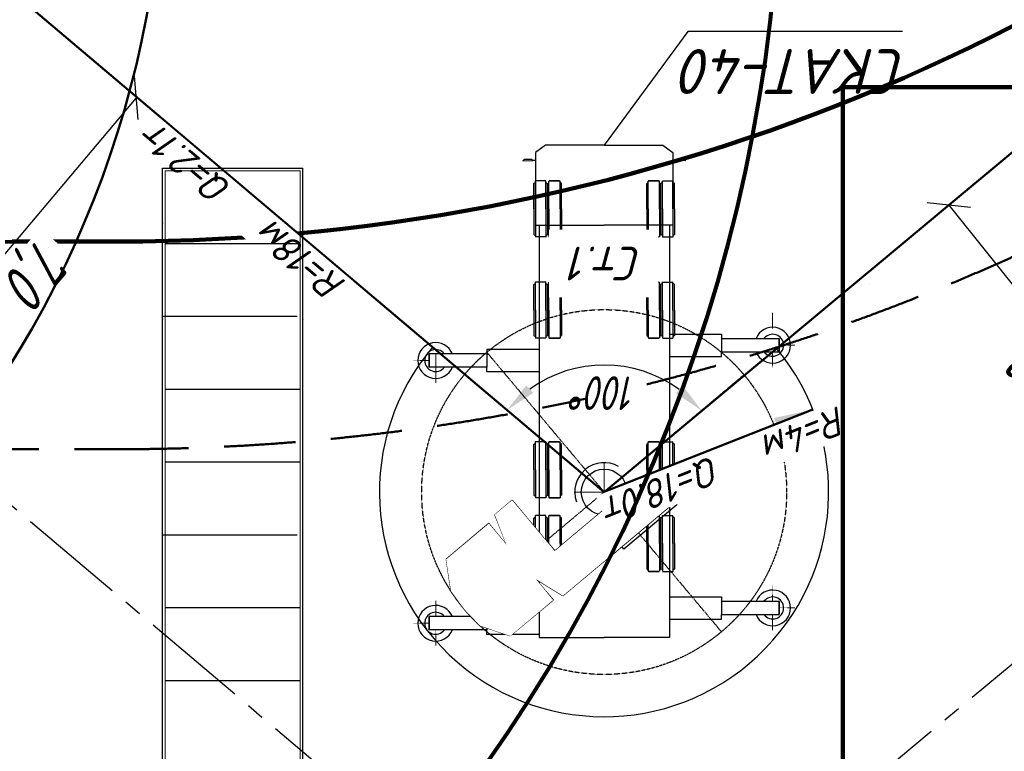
# Model space of a CAD drawing. Header units: millimetres. Extents: x 2204655785 to 2205143108, y 485765510 to 486291538.
# Tile 90 of 156: x 2204982498 to 2205000034, y 486164395 to 486177428. Entities that reach past the tile are written whole.
import ezdxf
from ezdxf.enums import TextEntityAlignment as Align
from ezdxf.lldxf.tags import DXFTag

# ---------------------------------------------------------------- set-up
doc = ezdxf.new("R2010")
doc.units = ezdxf.units.MM
for name, pattern in [('ACAD_ISO04W100', [30, 24, -3, 0, -3]), ('DASHED2', [9.525, 6.35, -3.175]), ('НЕВИДИМАЯ', [9.525, 6.35, -3.175]), ('НЕВИДИМАЯX2', [19.05, 12.7, -6.35]), ('осевая', [50.8, 31.75, -6.35, 6.35, -6.35]), ('ОСЕВАЯ2', [28.575, 19.05, -3.175, 3.175, -3.175])]:
    doc.linetypes.add(name, pattern=pattern)
for name, color, linetype in [('206ППР Панелевоз', 7, 'Continuous'), ('3', 7, 'Continuous'), ('ППР_Автокран', 7, 'Continuous'), ('ППР_Автокран СКАТ-40', 7, 'Continuous'), ('ППР_Автокран_Линия предупреждения', 1, 'Continuous'), ('ППР_Автокран_Надписи', 5, 'Continuous'), ('ППР_Автокран_Опасная зона', 1, 'Continuous'), ('ППР_Автокран_Стрела', 7, 'Continuous'), ('ППР_Автокран_Стрела_15м', 7, 'Continuous'), ('ППР_Дороги рабочие', 30, 'Continuous'), ('ППР_Опасная зона от крана', 1, 'Continuous'), ('ППР_Разрез', 5, 'Continuous'), ('ППР_СКЛАД №2', 7, 'Continuous'), ('ППР_Стрела', 7, 'Continuous')]:
    doc.layers.add(name, color=color, linetype=linetype)
doc.layers.add('4', color=240, linetype='ACAD_ISO04W100', lineweight=15)
doc.styles.add('Без высоты', font='GOST_Common Italic.ttf', dxfattribs={"width": 0.8})
doc.styles.add('ППРк_М1-1', font='GOST_Common Italic.ttf', dxfattribs={"height": 800})
doc.styles.add('ППРк_М1-1кран', font='GOST_Common Italic.ttf', dxfattribs={"width": 0.8, "height": 600})
tags = doc.linetypes.add('опасная зона_Кран', pattern='A,30,-8,4,-8,30,-8,4,-8,30,-8,4,[230,Bbox.shx,S=2.5,R=0,X=0,Y=-10],-6', length=148).pattern_tags.tags
tags[24] = DXFTag(74, 5)
doc.dimstyles.new('Без высоты текста', dxfattribs={"dimtxt": 800, "dimasz": 550, "dimexe": 1.5, "dimexo": 0.675, "dimgap": 100, "dimtad": 1, "dimdec": 1, "dimlfac": 0.001, "dimzin": 1, "dimtxsty": 'Без высоты', "dimblk": 'OBLIQUE', "dimcen": 250, "dimclrd": 256, "dimclre": 256, "dimclrt": 256, "dimadec": 0, "dimazin": 0, "dimtfac": 1, "dimtdec": 1, "dimtmove": 0, "dimatfit": 3, "dimfxl": 1, "dimtfill": 1, "dimfrac": 2, "dimarcsym": 0})
doc.dimstyles.new('ППРк_М1-1', dxfattribs={"dimtxt": 800, "dimasz": 550, "dimexe": 1.5, "dimexo": 0.675, "dimgap": 100, "dimtad": 1, "dimdec": 1, "dimlfac": 0.001, "dimzin": 1, "dimtxsty": 'ППРк_М1-1', "dimblk": 'OBLIQUE', "dimcen": 250, "dimclrd": 256, "dimclre": 256, "dimclrt": 256, "dimadec": 0, "dimazin": 0, "dimtfac": 1, "dimtdec": 1, "dimtmove": 0, "dimatfit": 3, "dimfxl": 1, "dimtfill": 1, "dimfrac": 2, "dimarcsym": 0})

# ---------------------------------------------------------------- blocks, each defined once
blk = doc.blocks.new('*U374')
at = {"layer": 'ППР_Опасная зона от крана', "linetype": 'опасная зона_Кран', "lineweight": 80, "ltscale": 100}
blk.add_arc((29475, 0), 54570, 270, 90, dxfattribs=at)
at = {"layer": 'ППР_Стрела', "linetype": 'Continuous', "lineweight": 100}
blk.add_line((135, -35000), (29475, -35000), dxfattribs=at)
at = {"layer": 'ППР_Стрела', "linetype": 'НЕВИДИМАЯX2', "lineweight": 50, "ltscale": 100}
blk.add_line((135, -38700), (29475, -38700), dxfattribs=at)
blk.add_arc((29475, 0), 38700, 270, 90, dxfattribs=at)
at = {"layer": 'ППР_Стрела', "linetype": 'Continuous', "lineweight": 100}
blk.add_arc((29475, 0), 35000, 270, 90, dxfattribs=at)
at = {"style": 'ППРк_М1-1', "width": 0.8}
for tag, p, height, flags in [('ОПАСНАЯ_ЗОНА', (25480.86, 21929.55), 800, 1), ('ОТЛЕТ_ГРУЗА', (25413.72, 20678.22), 800, 1), ('Кол-во_элементов', (2695.66, -1978.25), 1200, 8)]:
    blk.add_attdef(tag, p, '', height=height, dxfattribs=dict(at, flags=flags))
at = {"style": 'ППРк_М1-1', "width": 0.8, "flags": 8}
blk.add_attdef('МАРКА_КРАНА', text='', height=1200, dxfattribs=at).set_placement((8837.5, 818.17), align=Align.CENTER)
blk.add_attdef('ВЫСОТА', text='', height=1200, dxfattribs=at).set_placement((9134.89, -8454.02), align=Align.MIDDLE_CENTER)
at = {"layer": 'Defpoints', "style": 'ППРк_М1-1', "width": 0.8, "flags": 1}
for tag, p in [('МАКСИМАЛЬНАЯ_ДЛИНА_ГРУЗА', (25470.43, 19233.22)), ('ШИРИНА_ГРУЗА', (25397.01, 17803.51))]:
    blk.add_attdef(tag, p, '', height=800, dxfattribs=at)
at = {"layer": 'ППР_Разрез', "style": 'ППРк_М1-1кран', "width": 0.8, "flags": 8}
for tag, p in [('РАЗРЕЗ2', (-1027.85, 55181.17)), ('РАЗРЕЗ', (-1731.87, -54129.29))]:
    blk.add_attdef(tag, p, '', height=800, dxfattribs=at)
at = {"layer": 'ППР_Стрела', "style": 'ППРк_М1-1кран', "width": 0.8, "flags": 8}
for tag, p in [('ВЫСОТА_КРЮКА_ГОРИЗ', (-22781.64, 24557.61)), ('ВЫСОТА_КРЮКА_НАКЛ', (-23522.06, 23711.4)), ('ГАБАРИТ_СТРЕЛЫ', (-25019.84, 21408.72)), ('ВЫЛЕТ', (-19745.38, 16966.54))]:
    blk.add_attdef(tag, p, '', height=800, rotation=317, dxfattribs=at)
blk = doc.blocks.new('*U397')
at = {"layer": 'ППР_Опасная зона от крана', "linetype": 'опасная зона_Кран', "lineweight": 80, "ltscale": 100}
blk.add_arc((135, 0), 50270, 90, 270, dxfattribs=at)
at = {"style": 'ППРк_М1-1', "width": 0.8}
for tag, p, height, flags in [('ОПАСНАЯ_ЗОНА', (25480.86, 21929.55), 800, 1), ('ОТЛЕТ_ГРУЗА', (25413.72, 20678.22), 800, 1), ('Кол-во_элементов', (2695.66, -1978.25), 1200, 8)]:
    blk.add_attdef(tag, p, '', height=height, dxfattribs=dict(at, flags=flags))
at = {"style": 'ППРк_М1-1', "width": 0.8, "flags": 8}
blk.add_attdef('МАРКА_КРАНА', text='', height=1200, dxfattribs=at).set_placement((8837.5, 818.17), align=Align.CENTER)
blk.add_attdef('ВЫСОТА', text='', height=1200, dxfattribs=at).set_placement((9134.89, -8454.02), align=Align.MIDDLE_CENTER)
at = {"layer": 'Defpoints', "style": 'ППРк_М1-1', "width": 0.8, "flags": 1}
for tag, p in [('МАКСИМАЛЬНАЯ_ДЛИНА_ГРУЗА', (25470.43, 19233.22)), ('ШИРИНА_ГРУЗА', (25397.01, 17803.51))]:
    blk.add_attdef(tag, p, '', height=800, dxfattribs=at)
at = {"layer": 'ППР_Разрез', "style": 'ППРк_М1-1кран', "width": 0.8, "flags": 8}
for tag, p in [('РАЗРЕЗ2', (-1027.85, 55181.17)), ('РАЗРЕЗ', (-1731.87, -54129.29))]:
    blk.add_attdef(tag, p, '', height=800, dxfattribs=at)
at = {"layer": 'ППР_Стрела', "style": 'ППРк_М1-1кран', "width": 0.8, "flags": 8}
for tag, p in [('ВЫСОТА_КРЮКА_ГОРИЗ', (-19652.89, 21607.87)), ('ГАБАРИТ_СТРЕЛЫ', (-25019.84, 21408.72)), ('ВЫСОТА_КРЮКА_НАКЛ', (-20393.31, 20761.66)), ('ВЫЛЕТ', (-16616.63, 14016.8))]:
    blk.add_attdef(tag, p, '', height=800, rotation=317, dxfattribs=at)
blk = doc.blocks.new('*U420')
at = {"layer": 'ППР_Опасная зона от крана', "linetype": 'опасная зона_Кран', "lineweight": 80, "ltscale": 100}
blk.add_arc((135, 0), 50270, 90, 270, dxfattribs=at)
at = {"layer": 'ППР_Стрела', "linetype": 'НЕВИДИМАЯX2', "lineweight": 50, "ltscale": 100}
blk.add_arc((135, 0), 38700, 90, 270, dxfattribs=at)
at = {"layer": 'ППР_Стрела', "linetype": 'Continuous', "lineweight": 100}
blk.add_arc((135, 0), 30700, 90, 270, dxfattribs=at)
at = {"style": 'ППРк_М1-1', "width": 0.8}
for tag, p, height, flags in [('ОПАСНАЯ_ЗОНА', (25480.86, 21929.55), 800, 1), ('ОТЛЕТ_ГРУЗА', (25413.72, 20678.22), 800, 1), ('Кол-во_элементов', (2695.66, -1978.25), 1200, 8)]:
    blk.add_attdef(tag, p, '', height=height, dxfattribs=dict(at, flags=flags))
at = {"style": 'ППРк_М1-1', "width": 0.8, "flags": 8}
blk.add_attdef('МАРКА_КРАНА', text='', height=1200, dxfattribs=at).set_placement((8837.5, 818.17), align=Align.CENTER)
blk.add_attdef('ВЫСОТА', text='', height=1200, dxfattribs=at).set_placement((9134.89, -8454.02), align=Align.MIDDLE_CENTER)
at = {"layer": 'Defpoints', "style": 'ППРк_М1-1', "width": 0.8, "flags": 1}
for tag, p in [('МАКСИМАЛЬНАЯ_ДЛИНА_ГРУЗА', (25470.43, 19233.22)), ('ШИРИНА_ГРУЗА', (25397.01, 17803.51))]:
    blk.add_attdef(tag, p, '', height=800, dxfattribs=at)
at = {"layer": 'ППР_Разрез', "style": 'ППРк_М1-1кран', "width": 0.8, "flags": 8}
for tag, p in [('РАЗРЕЗ2', (-1027.85, 55181.17)), ('РАЗРЕЗ', (-1731.87, -54129.29))]:
    blk.add_attdef(tag, p, '', height=800, dxfattribs=at)
at = {"layer": 'ППР_Стрела', "style": 'ППРк_М1-1кран', "width": 0.8, "flags": 8}
for tag, p in [('ВЫСОТА_КРЮКА_ГОРИЗ', (-19652.89, 21607.87)), ('ГАБАРИТ_СТРЕЛЫ', (-25019.84, 21408.72)), ('ВЫСОТА_КРЮКА_НАКЛ', (-20393.31, 20761.66)), ('ВЫЛЕТ', (-16616.63, 14016.8))]:
    blk.add_attdef(tag, p, '', height=800, rotation=317, dxfattribs=at)
blk = doc.blocks.new('Поворотная СКАТ-40')
at = {"linetype": 'осевая', "lineweight": 18, "ltscale": 60}
for p, q in [((53758, -2098112), (53758, -2748112)), ((-271242, -2423112), (378758, -2423112))]:
    blk.add_line(p, q, dxfattribs=at)
at = {"lineweight": 30}
for p, q in [((-121362, -2328788), (-138986, -2382370)), ((-121362, -2328788), (-81242, -2328788)), ((-81242, -2423112), (-81242, -2328788)), ((-239084, -2334140), (-268425, -2382370)), ((-139718, -2334140), (-239084, -2334140)), ((-139718, -2382370), (-139718, -2334140)), ((-268425, -2382370), (-81242, -2382370)), ((-81242, -2423112), (-81242, -2517435)), ((132977, -2447084), (-81242, -2447084)), ((99489, -2447084), (99489, -2517435)), ((104758, -2447084), (104758, -2517435)), ((132977, -2517435), (132977, -2447084)), ((138247, -2441618), (138247, -2523468)), ((-239084, -2512084), (-268425, -2463853)), ((-268425, -2463853), (-81242, -2463853)), ((-139718, -2463853), (-139718, -2512084)), ((-121362, -2517435), (-138986, -2463853)), ((-139718, -2512084), (-239084, -2512084)), ((-7400, -2517435), (-121362, -2517435)), ((-81242, -2517435), (-121362, -2517435)), ((-7400, -2517435), (132977, -2517435)), ((15424, -2523468), (15424, -2517435)), ((138247, -2523468), (15424, -2523468))]:
    blk.add_line(p, q, dxfattribs=at)
at = {"linetype": 'НЕВИДИМАЯ', "ltscale": 60}
blk.add_circle((53758, -2423112), 325000, dxfattribs=at)
at = {"lineweight": 30}
for centre, radius, start, end in [((24758, -2423112), 296000, 172.088645, 187.911355), ((53758, -2423112), 52303, 20.721843, 159.278157)]:
    blk.add_arc(centre, radius, start, end, dxfattribs=at)
blk = doc.blocks.new('ХОДОВАЯ В ПЛАНЕ СКАТ-40')
at = {"lineweight": 30}
for p, q in [((-249613, 311828), (-273270, 311828)), ((-273270, 209078), (-273270, 311828)), ((-273270, 311828), (-249613, 311828)), ((-249613, 209078), (-249613, 311828)), ((218387, 311828), (194730, 311828)), ((194730, 209078), (194730, 311828)), ((194730, 311828), (218387, 311828)), ((218387, 209078), (218387, 311828)), ((-281340, 116059), (-281340, 209078)), ((-281340, 209078), (-273270, 209078)), ((-273270, 209078), (-249613, 209078)), ((-241543, 209078), (-249613, 209078)), ((-241543, 116059), (-241543, 209078)), ((186660, 116059), (186660, 209078)), ((186660, 209078), (194730, 209078)), ((194730, 209078), (218387, 209078)), ((226457, 209078), (218387, 209078)), ((226457, 116059), (226457, 209078)), ((-475139, 116059), (258917, 116059)), ((258917, 116059), (258917, 0)), ((258917, -116059), (258917, 0)), ((-475139, -116059), (258917, -116059)), ((-254040, -116059), (-254040, -209078)), ((-214243, -116059), (-214243, -209078)), ((213960, -116059), (213960, -209078)), ((253757, -116059), (253757, -209078)), ((-254040, -209078), (-245970, -209078)), ((-245970, -209078), (-222313, -209078)), ((-245970, -209078), (-245970, -311828)), ((-214243, -209078), (-222313, -209078)), ((-222313, -209078), (-222313, -311828)), ((213960, -209078), (222030, -209078)), ((222030, -209078), (245687, -209078)), ((222030, -209078), (222030, -311828)), ((253757, -209078), (245687, -209078)), ((245687, -209078), (245687, -311828)), ((-222313, -311828), (-245970, -311828)), ((-245970, -311828), (-222313, -311828)), ((245687, -311828), (222030, -311828)), ((222030, -311828), (245687, -311828))]:
    blk.add_line(p, q, dxfattribs=at)
for p, q in [((-592313, 142209), (-589939, 145000)), ((-592313, 128724), (-592313, 142209)), ((-589939, 145000), (-590439, 126850)), ((-590439, 126850), (-592313, 128724)), ((-590439, 122033), (-590439, 126850)), ((-590439, -122033), (-590439, -126850)), ((-590439, -126850), (-592313, -128724)), ((-592313, -128724), (-592313, -142209)), ((-589939, -145000), (-590439, -126850)), ((-592313, -142209), (-589939, -145000))]:
    blk.add_line(p, q)
for points in [[(-618006, 0), (-618006, 104565), (-604535, 122033), (-475139, 122033), (-475139, 0)], [(-618006, 0), (-618006, -104565), (-604535, -122033), (-475139, -122033), (-475139, 0)]]:
    blk.add_lwpolyline(points, dxfattribs=at)
blk.add_circle((107, 0), 40755)
for centre, radius, start, end in [((-261441, 300000), 31868, 291.786853, 248.213147), ((-261441, 300000), 19571, 307.18246, 232.81754), ((206559, 300000), 31868, 291.786853, 248.213147), ((206559, 300000), 19571, 307.18246, 232.81754), ((-234141, -300000), 31868, 111.786853, 68.213147), ((233859, -300000), 31868, 111.786853, 68.213147), ((-234141, -300000), 19571, 127.18246, 52.81754), ((233859, -300000), 19571, 127.18246, 52.81754)]:
    blk.add_arc(centre, radius, start, end, dxfattribs=at)
at = {"layer": '3', "linetype": 'ByBlock', "lineweight": 25}
for p, q in [((-504141, 125000), (-458834, 125000)), ((-458834, 125000), (-458344, 124921)), ((-458344, 124921), (-456795, 122033)), ((-324141, 125000), (-278834, 125000)), ((-278834, 125000), (-278344, 124921)), ((-278344, 124921), (-276795, 122033)), ((-85443, 124921), (-86992, 122033)), ((-84953, 125000), (-85443, 124921)), ((-39645, 125000), (-84953, 125000)), ((-39645, 125000), (5662, 125000)), ((5662, 125000), (6152, 124921)), ((6152, 124921), (7701, 122033)), ((46061, 124921), (44512, 122033)), ((46551, 125000), (46061, 124921)), ((91859, 125000), (46551, 125000)), ((91859, 125000), (137166, 125000)), ((137166, 125000), (137656, 124921)), ((137656, 124921), (139205, 122033)), ((-504141, 122033), (-554182, 122033)), ((-554050, 103826), (-554050, 122033)), ((-504141, 122033), (-454101, 122033)), ((-454233, 103826), (-454233, 122033)), ((-324141, 122033), (-374182, 122033)), ((-374050, 103826), (-374050, 122033)), ((-324141, 122033), (-274101, 122033)), ((-274233, 103826), (-274233, 122033)), ((-39645, 122033), (-89686, 122033)), ((-89554, 103826), (-89554, 122033)), ((-39645, 122033), (10396, 122033)), ((10263, 103826), (10263, 122033)), ((91859, 122033), (41818, 122033)), ((41950, 103826), (41950, 122033)), ((91859, 122033), (141899, 122033)), ((141767, 103826), (141767, 122033)), ((-554050, -103826), (-554050, -122033)), ((-454233, -103826), (-454233, -122033)), ((-374050, -103826), (-374050, -122033)), ((-274233, -103826), (-274233, -122033)), ((-89554, -103826), (-89554, -122033)), ((10263, -103826), (10263, -122033)), ((41950, -103826), (41950, -122033)), ((141767, -103826), (141767, -122033)), ((-504141, -122033), (-554182, -122033)), ((-504141, -122033), (-454101, -122033)), ((-458344, -124921), (-456795, -122033)), ((-324141, -122033), (-374182, -122033)), ((-324141, -122033), (-274101, -122033)), ((-278344, -124921), (-276795, -122033)), ((-39645, -122033), (-89686, -122033)), ((-85443, -124921), (-86992, -122033)), ((-39645, -122033), (10396, -122033)), ((6152, -124921), (7701, -122033)), ((91859, -122033), (41818, -122033)), ((46061, -124921), (44512, -122033)), ((91859, -122033), (141899, -122033)), ((137656, -124921), (139205, -122033)), ((-504141, -125000), (-458834, -125000)), ((-458834, -125000), (-458344, -124921)), ((-324141, -125000), (-278834, -125000)), ((-278834, -125000), (-278344, -124921)), ((-84953, -125000), (-85443, -124921)), ((-39645, -125000), (-84953, -125000)), ((-39645, -125000), (5662, -125000)), ((5662, -125000), (6152, -124921)), ((46551, -125000), (46061, -124921)), ((91859, -125000), (46551, -125000)), ((91859, -125000), (137166, -125000)), ((137166, -125000), (137656, -124921))]:
    blk.add_line(p, q, dxfattribs=at)
at = {"layer": '3', "linetype": 'DASHED2', "lineweight": 25, "ltscale": 40}
for p, q in [((-504141, 103827), (-554182, 103827)), ((-554050, 78890), (-554050, 98504)), ((-554050, 98504), (-554050, 78574)), ((-549571, 100938), (-551741, 103827)), ((-549571, 100938), (-551180, 98504)), ((-504141, 100938), (-549571, 100938)), ((-504141, 103827), (-454101, 103827)), ((-504141, 100938), (-458712, 100938)), ((-504141, 98504), (-454233, 98504)), ((-458712, 100938), (-456542, 103827)), ((-458712, 100938), (-457103, 98504)), ((-454233, 78890), (-454233, 98504)), ((-454233, 98504), (-454233, 78574)), ((-324141, 103827), (-374182, 103827)), ((-374050, 78890), (-374050, 98504)), ((-374050, 98504), (-374050, 78574)), ((-369571, 100938), (-371741, 103827)), ((-369571, 100938), (-371180, 98504)), ((-324141, 100938), (-369571, 100938)), ((-324141, 103827), (-274101, 103827)), ((-324141, 100938), (-278712, 100938)), ((-324141, 98504), (-274233, 98504)), ((-278712, 100938), (-276542, 103827)), ((-278712, 100938), (-277103, 98504)), ((-274233, 78890), (-274233, 98504)), ((-274233, 98504), (-274233, 78574)), ((-39645, 103827), (-89686, 103827)), ((-89554, 78890), (-89554, 98504)), ((-89554, 98504), (-89554, 78574)), ((-39645, 98504), (-89554, 98504)), ((-85075, 100938), (-87245, 103827)), ((-85075, 100938), (-86684, 98504)), ((-39645, 100938), (-85075, 100938)), ((-39645, 103827), (10396, 103827)), ((-39645, 100938), (5784, 100938)), ((-39645, 98504), (10263, 98504)), ((5784, 100938), (7954, 103827)), ((5784, 100938), (7393, 98504)), ((10263, 78890), (10263, 98504)), ((10263, 98504), (10263, 78574)), ((91859, 103827), (41818, 103827)), ((41950, 78890), (41950, 98504)), ((41950, 98504), (41950, 78574)), ((91859, 98504), (41950, 98504)), ((46429, 100938), (44259, 103827)), ((46429, 100938), (44820, 98504)), ((91859, 100938), (46429, 100938)), ((91859, 103827), (141899, 103827)), ((91859, 100938), (137288, 100938)), ((91859, 98504), (141767, 98504)), ((137288, 100938), (139458, 103827)), ((137288, 100938), (138897, 98504)), ((141767, 78890), (141767, 98504)), ((141767, 98504), (141767, 78574)), ((-504141, 78574), (-554050, 78574)), ((-504141, 78574), (-454233, 78574)), ((-504141, 75998), (-458430, 75998)), ((-458430, 76088), (-456565, 78574)), ((-458430, 75998), (-458430, 76088)), ((-324141, 78574), (-374050, 78574)), ((-324141, 78574), (-274233, 78574)), ((-324141, 75998), (-278430, 75998)), ((-278430, 76088), (-276565, 78574)), ((-278430, 75998), (-278430, 76088)), ((-39645, 78574), (-89554, 78574)), ((-85357, 76088), (-87222, 78574)), ((-85357, 75998), (-85357, 76088)), ((-39645, 75998), (-85357, 75998)), ((-39645, 78574), (10263, 78574)), ((-39645, 75998), (6066, 75998)), ((6066, 76088), (7931, 78574)), ((6066, 75998), (6066, 76088)), ((91859, 78574), (41950, 78574)), ((46147, 76088), (44282, 78574)), ((46147, 75998), (46147, 76088)), ((91859, 75998), (46147, 75998)), ((91859, 78574), (141767, 78574)), ((91859, 75998), (137570, 75998)), ((137570, 76088), (139435, 78574)), ((137570, 75998), (137570, 76088)), ((-504141, -78574), (-554050, -78574)), ((-554050, -98504), (-554050, -78574)), ((-554050, -78890), (-554050, -98504)), ((-504141, -75998), (-458430, -75998)), ((-504141, -78574), (-454233, -78574)), ((-458430, -75998), (-458430, -76088)), ((-458430, -76088), (-456565, -78574)), ((-454233, -98504), (-454233, -78574)), ((-454233, -78890), (-454233, -98504)), ((-324141, -78574), (-374050, -78574)), ((-374050, -98504), (-374050, -78574)), ((-374050, -78890), (-374050, -98504)), ((-324141, -75998), (-278430, -75998)), ((-324141, -78574), (-274233, -78574)), ((-278430, -75998), (-278430, -76088)), ((-278430, -76088), (-276565, -78574)), ((-274233, -98504), (-274233, -78574)), ((-274233, -78890), (-274233, -98504)), ((-39645, -78574), (-89554, -78574)), ((-89554, -98504), (-89554, -78574)), ((-89554, -78890), (-89554, -98504)), ((-85357, -76088), (-87222, -78574)), ((-39645, -75998), (-85357, -75998)), ((-85357, -75998), (-85357, -76088)), ((-39645, -75998), (6066, -75998)), ((-39645, -78574), (10263, -78574)), ((6066, -75998), (6066, -76088)), ((6066, -76088), (7931, -78574)), ((10263, -98504), (10263, -78574)), ((10263, -78890), (10263, -98504)), ((91859, -78574), (41950, -78574)), ((41950, -98504), (41950, -78574)), ((41950, -78890), (41950, -98504)), ((46147, -76088), (44282, -78574)), ((91859, -75998), (46147, -75998)), ((46147, -75998), (46147, -76088)), ((91859, -75998), (137570, -75998)), ((91859, -78574), (141767, -78574)), ((137570, -75998), (137570, -76088)), ((137570, -76088), (139435, -78574)), ((141767, -98504), (141767, -78574)), ((141767, -78890), (141767, -98504)), ((-504141, -103827), (-554182, -103827)), ((-549571, -100938), (-551741, -103827)), ((-549571, -100938), (-551180, -98504)), ((-504141, -100938), (-549571, -100938)), ((-504141, -98504), (-454233, -98504)), ((-504141, -100938), (-458712, -100938)), ((-504141, -103827), (-454101, -103827)), ((-458712, -100938), (-457103, -98504)), ((-458712, -100938), (-456542, -103827)), ((-324141, -103827), (-374182, -103827)), ((-369571, -100938), (-371741, -103827)), ((-369571, -100938), (-371180, -98504)), ((-324141, -100938), (-369571, -100938)), ((-324141, -98504), (-274233, -98504)), ((-324141, -100938), (-278712, -100938)), ((-324141, -103827), (-274101, -103827)), ((-278712, -100938), (-277103, -98504)), ((-278712, -100938), (-276542, -103827)), ((-39645, -103827), (-89686, -103827)), ((-39645, -98504), (-89554, -98504)), ((-85075, -100938), (-87245, -103827)), ((-85075, -100938), (-86684, -98504)), ((-39645, -100938), (-85075, -100938)), ((-39645, -98504), (10263, -98504)), ((-39645, -100938), (5784, -100938)), ((-39645, -103827), (10396, -103827)), ((5784, -100938), (7393, -98504)), ((5784, -100938), (7954, -103827)), ((91859, -103827), (41818, -103827)), ((91859, -98504), (41950, -98504)), ((46429, -100938), (44259, -103827)), ((46429, -100938), (44820, -98504)), ((91859, -100938), (46429, -100938)), ((91859, -98504), (141767, -98504)), ((91859, -100938), (137288, -100938)), ((91859, -103827), (141899, -103827)), ((137288, -100938), (138897, -98504)), ((137288, -100938), (139458, -103827))]:
    blk.add_line(p, q, dxfattribs=at)
at = {"layer": '3', "linetype": 'ByBlock', "lineweight": 25}
for points in [[(-504141, 125000), (-549449, 125000), (-549939, 124921), (-551488, 122033)], [(-324141, 125000), (-369449, 125000), (-369939, 124921), (-371488, 122033)], [(-504141, -125000), (-549449, -125000), (-549939, -124921), (-551488, -122033)], [(-324141, -125000), (-369449, -125000), (-369939, -124921), (-371488, -122033)]]:
    blk.add_lwpolyline(points, dxfattribs=at)
at = {"layer": '3', "linetype": 'DASHED2', "lineweight": 25, "ltscale": 40}
for points in [[(-504141, 98504), (-554050, 98504)], [(-324141, 98504), (-374050, 98504)], [(-504141, 75998), (-549853, 75998), (-549853, 76088), (-551718, 78574)], [(-324141, 75998), (-369853, 75998), (-369853, 76088), (-371718, 78574)], [(-504141, -75998), (-549853, -75998), (-549853, -76088), (-551718, -78574)], [(-324141, -75998), (-369853, -75998), (-369853, -76088), (-371718, -78574)], [(-504141, -98504), (-554050, -98504)], [(-324141, -98504), (-374050, -98504)]]:
    blk.add_lwpolyline(points, dxfattribs=at)
at = {"layer": '4'}
for p, q in [((-261441, 339685), (-261441, 311828)), ((206559, 339685), (206559, 311828)), ((-291178, 300000), (-319034, 300000)), ((-221757, 300000), (-249613, 300000)), ((194730, 300000), (166874, 300000)), ((246243, 300000), (218387, 300000)), ((-218422, -300000), (-246278, -300000)), ((-234141, -339685), (-234141, -311828)), ((-194457, -300000), (-222313, -300000)), ((222030, -300000), (194174, -300000)), ((233859, -339685), (233859, -311828)), ((273543, -300000), (245687, -300000))]:
    blk.add_line(p, q, dxfattribs=at)
at = {"layer": '4', "ltscale": 50}
for p, q in [((107, 53646), (107, -53646)), ((53160, 0), (-52946, 0))]:
    blk.add_line(p, q, dxfattribs=at)
blk = doc.blocks.new('СКАТ-40т')
at = {"color": 7, "linetype": 'Continuous', "xscale": 0.009999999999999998, "yscale": 0.009999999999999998, "zscale": 0.009999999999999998, "rotation": 310.0013640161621}
blk.add_blockref('Поворотная СКАТ-40', (18216, 15988), dxfattribs=at)
at = {"xscale": 0.01, "yscale": 0.01, "zscale": 0.01, "rotation": 180}
blk.add_blockref('ХОДОВАЯ В ПЛАНЕ СКАТ-40', (1, 0), dxfattribs=at)
blk.add_wipeout([(-1759, 2730), (-1201, 2815), (-562, 2054), (-932, 1744), (-403, 1948), (-145, 1640), (-1590, 428), (-1848, 735), (-1551, 1215), (-1925, 910), (-2564, 1671), (-2383, 2206), (-2089, 2490)])
blk.add_wipeout([(326, -761), (-213, -1213), (-1590, 428), (-1051, 880)])
blk = doc.blocks.new('*D779')
at = {"layer": 'Defpoints', "color": 0, "transparency": 16777216}
for p in [(-4, 4), (13740, -11615), (13740, -11615)]:
    blk.add_point(p, dxfattribs=at)
at = {"layer": 'ППР_Автокран_Стрела', "lineweight": -2, "transparency": 16777216}
for p, q in [((-4, 4), (-5, 2)), ((-4, 4), (12976, -10970)), ((13740, -11615), (13739, -11616))]:
    blk.add_line(p, q, dxfattribs=at)
at = {"layer": 'ППР_Автокран_Стрела', "transparency": 16777216}
blk.add_solid([(13084, -10842), (12869, -11097), (13740, -11615)], dxfattribs=at)
at = {"layer": 'ППР_Автокран_Стрела', "transparency": 16777216, "insert": (6416, -4965), "char_height": 800, "attachment_point": 5, "rotation": 319.7904, "style": 'ППРк_М1-1', "bg_fill": 3, "box_fill_scale": 1.1, "bg_fill_color": 256, "bg_fill_true_color": 13158600, "bg_fill_transparency": 0}
blk.add_mtext('{\\H0.625x;R=18м   Q=2.1т}', dxfattribs=at)
blk = doc.blocks.new('_None')
blk = doc.blocks.new('*D769')
at = {"layer": 'Defpoints', "color": 0, "transparency": 16777216}
for p in [(-4, 5), (-4, 5), (-661, -2161), (-13835, -11514), (13742, -11617)]:
    blk.add_point(p, dxfattribs=at)
at = {"layer": 'ППР_Автокран_Стрела', "lineweight": -2, "transparency": 16777216}
blk.add_arc((-4, 5), 2263, 233.7472, 305.8291, dxfattribs=at)
at = {"layer": 'ППР_Автокран_Стрела', "transparency": 16777216}
for points in [[(-1405, -1887), (-1280, -1754), (-1743, -1444)], [(1258, -1763), (1383, -1897), (1724, -1456)]]:
    blk.add_solid(points, dxfattribs=at)
at = {"layer": 'ППР_Автокран_Стрела', "transparency": 16777216, "insert": (-8, -1758), "char_height": 600, "width": 533.03, "attachment_point": 5, "rotation": 359.8833, "style": 'Без высоты', "bg_fill": 3, "box_fill_scale": 1.1, "bg_fill_color": 256, "bg_fill_true_color": 13158600, "bg_fill_transparency": 0}
blk.add_mtext('100°', dxfattribs=at)
blk = doc.blocks.new('*D780')
at = {"layer": 'Defpoints', "color": 0, "transparency": 16777216}
blk.add_point((-1, 2), dxfattribs=at)
at = {"layer": 'ППР_Автокран_Стрела_15м', "lineweight": -2, "transparency": 16777216}
for p, q in [((-1, 2), (-10758, -8952)), ((0, 2), (0, 1)), ((-11527, -9592), (-11528, -9591))]:
    blk.add_line(p, q, dxfattribs=at)
at = {"layer": 'ППР_Автокран_Стрела_15м', "transparency": 16777216}
blk.add_solid([(-10865, -8824), (-10652, -9080), (-11527, -9592)], dxfattribs=at)
at = {"layer": 'ППР_Автокран_Стрела_15м', "transparency": 16777216, "insert": (-9331, -7308), "char_height": 800, "attachment_point": 5, "rotation": 39.7746, "style": 'ППРк_М1-1', "bg_fill": 3, "box_fill_scale": 1.1, "bg_fill_color": 256, "bg_fill_true_color": 13158600, "bg_fill_transparency": 0}
blk.add_mtext('{\\H0.625x;R=15м   Q=3.1т}', dxfattribs=at)
at = {"layer": 'Defpoints', "color": 0, "transparency": 16777216}
blk.add_point((-11527, -9592), dxfattribs=at)
blk.add_point((-11527, -9592), dxfattribs=at)
blk = doc.blocks.new('*D781')
at = {"layer": 'ППР_Автокран_Стрела', "lineweight": -2, "transparency": 16777216}
for p, q in [((-14, -4), (-3071, -1207)), ((-14, -5), (-14, -6)), ((-3722, -1464), (-3721, -1465))]:
    blk.add_line(p, q, dxfattribs=at)
at = {"layer": 'ППР_Автокран_Стрела', "transparency": 16777216}
blk.add_solid([(-3113, -1099), (-3028, -1316), (-3722, -1463)], dxfattribs=at)
at = {"layer": 'ППР_Автокран_Стрела', "transparency": 16777216, "insert": (-2174, -478), "char_height": 800, "attachment_point": 5, "rotation": 21.4825, "style": 'ППРк_М1-1', "bg_fill": 3, "box_fill_scale": 1.1, "bg_fill_color": 256, "bg_fill_true_color": 13158600, "bg_fill_transparency": 0}
blk.add_mtext('{\\H0.625x;R=4м   Q=18.0т}', dxfattribs=at)
at = {"layer": 'Defpoints', "color": 0, "transparency": 16777216}
for p in [(-14, -4), (-3722, -1463), (-3722, -1463)]:
    blk.add_point(p, dxfattribs=at)
blk = doc.blocks.new('_Oblique')
at = {"color": 0, "linetype": 'ByBlock', "lineweight": -2}
blk.add_line((-0.5, -0.5), (0.5, 0.5), dxfattribs=at)
blk = doc.blocks.new('*D772')
at = {"layer": 'Defpoints', "color": 0, "transparency": 16777216}
for p in [(36810, 28054), (36810, 28054), (32302, 22722)]:
    blk.add_point(p, dxfattribs=at)
at = {"layer": 'ППР_Автокран_Линия предупреждения', "lineweight": -2, "transparency": 16777216}
for p, q in [((32302, 22722), (36810, 28054)), ((36810, 28054), (36809, 28055)), ((32302, 22722), (32301, 22723))]:
    blk.add_line(p, q, dxfattribs=at)
at = {"layer": 'ППР_Автокран_Линия предупреждения', "lineweight": -2, "transparency": 16777216, "xscale": 550, "yscale": 550, "zscale": 550}
for p, rotation in [((36810, 28054), 49.788113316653), ((32302, 22722), 229.788113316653)]:
    blk.add_blockref('_Oblique', p, dxfattribs=dict(at, rotation=rotation))
at = {"layer": 'ППР_Автокран_Линия предупреждения', "transparency": 16777216, "insert": (34113, 25762), "char_height": 800, "attachment_point": 5, "rotation": 49.7881, "style": 'Без высоты', "bg_fill": 3, "box_fill_scale": 1.1, "bg_fill_color": 256, "bg_fill_true_color": 13158600, "bg_fill_transparency": 0}
blk.add_mtext('7,0', dxfattribs=at)
blk = doc.blocks.new('*D782')
at = {"layer": 'Defpoints', "color": 0, "transparency": 16777216}
for p in [(-10513, 363), (-10510, 365), (-6138, -5103)]:
    blk.add_point(p, dxfattribs=at)
at = {"layer": 'ППР_Автокран_Линия предупреждения', "lineweight": -2, "transparency": 16777216}
for p, q in [((-10511, 364), (-10514, 362)), ((-6140, -5105), (-10513, 363)), ((-6138, -5104), (-6141, -5106))]:
    blk.add_line(p, q, dxfattribs=at)
at = {"layer": 'ППР_Автокран_Линия предупреждения', "lineweight": -2, "transparency": 16777216, "xscale": 550, "yscale": 550, "zscale": 550}
for p, rotation in [((-10513, 363), 128.6480544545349), ((-6140, -5105), 308.6480544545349)]:
    blk.add_blockref('_Oblique', p, dxfattribs=dict(at, rotation=rotation))
at = {"layer": 'ППР_Автокран_Линия предупреждения', "transparency": 16777216, "insert": (-7873, -2009), "char_height": 800, "attachment_point": 5, "rotation": 308.6481, "style": 'Без высоты', "bg_fill": 3, "box_fill_scale": 1.1, "bg_fill_color": 256, "bg_fill_true_color": 13158600, "bg_fill_transparency": 0}
blk.add_mtext('7,0', dxfattribs=at)
blk = doc.blocks.new('*U789')
for p, q in [((-16076, 2654), (-16076, 254)), ((-13481, 2654), (-13481, 254)), ((-12183, 2654), (-12183, 254)), ((-9589, 2654), (-9589, 254)), ((-8291, 2654), (-8291, 254)), ((-14778, 2605), (-14778, 205)), ((-10886, 2605), (-10886, 205))]:
    blk.add_line(p, q)
at = {"layer": '206ППР Панелевоз'}
for p, q in [((-2300, 2704), (-17423, 2704)), ((-17423, 204), (-17423, 2704)), ((-2300, 204), (-17423, 204))]:
    blk.add_line(p, q, dxfattribs=at)
at = {"layer": '206ППР Панелевоз', "lineweight": 9}
for p, q in [((-17373, 254), (-17373, 2654)), ((-2350, 2654), (-17373, 2654)), ((-2350, 254), (-17373, 254)), ((-16773, 204), (-16756, 204)), ((-16754, 204), (-16773, 204)), ((-16773, 204), (-16773, 202)), ((-16756, 204), (-16754, 204)), ((-16754, 204), (-16754, 206)), ((-16754, 206), (-16754, 204)), ((-16754, 204), (-16754, 204)), ((-15062, 204), (-15046, 204)), ((-15043, 204), (-15062, 204)), ((-15062, 204), (-15062, 202)), ((-15046, 204), (-15043, 204)), ((-15043, 204), (-15043, 206)), ((-15043, 206), (-15043, 204)), ((-15043, 204), (-15043, 204))]:
    blk.add_line(p, q, dxfattribs=at)
for p in [(-14733, 2704), (-16443, 204), (-14733, 204)]:
    blk.add_point(p, dxfattribs=at)
blk = doc.blocks.new('Бортовой панелевоз')
at = {"layer": 'ППР_СКЛАД №2'}
blk.add_blockref('*U789', (26722, 14240), dxfattribs=at)
blk = doc.blocks.new('*U778')
at = {"layer": 'ППР_Автокран_Стрела', "lineweight": 50}
blk.add_arc((-3.65, 4.56), 18000, 319.786841, 219.78643, dxfattribs=at)
at = {"layer": 'ППР_Автокран_Стрела_15м', "linetype": 'DASHED2', "lineweight": 35}
blk.add_arc((0.22, 1.42), 15000, 319.786203, 219.767437, dxfattribs=at)
at = {"rotation": 270}
blk.add_blockref('СКАТ-40т', (-3.75, 4.47), dxfattribs=at)
at = {"layer": 'ППР_Автокран_Линия предупреждения', "color": 1, "linetype": 'ОСЕВАЯ2', "ltscale": 100}
for q in [(-17226.21, -5228.35), (17179.44, -5356.55)]:
    blk.add_line((29.42, 9142.43), q, dxfattribs=at)
at = {"layer": 'ППР_Автокран_Стрела', "lineweight": 50}
for p, q in [((-4.37, 4.64), (-13835.48, -11514.14)), ((-4.37, 4.65), (13742.01, -11616.84))]:
    blk.add_line(p, q, dxfattribs=at)
at = {"layer": 'ППР_Автокран_Стрела'}
dim = blk.add_linear_dim(base=(13739.99, -11615.13), p1=(-3.75, 4.12), p2=(13740.46, -11614.57), angle=319.790425, text='{\\H0.625x;R=18м   Q=2.1т}', dimstyle='ППРк_М1-1', override={"dimasz": 1000, "dimblk1": 'None', "dimsah": 1}, dxfattribs=at)
dim.commit()
dim.dimension.update_dxf_attribs({"geometry": '*D779', "text_midpoint": (6189.62, -5232.4), "dimtype": 161})
at = {"layer": 'ППР_Автокран_Опасная зона', "color": 1, "linetype": 'опасная зона_Кран', "lineweight": 80, "ltscale": 100}
blk.add_arc((-3.65, 4.56), 29000, 319.788537, 219.788112, dxfattribs=at)
at = {"layer": 'ППР_Автокран_Стрела'}
dim = blk.add_angular_dim_2l(base=(-661.45, -2160.97), line1=((-4.37, 4.65), (13742.01, -11616.84)), line2=((-4.37, 4.64), (-13835.48, -11514.14)), dimstyle='Без высоты текста', override={"dimtxt": 600, "dimgap": 200, "dimsah": 1}, dxfattribs=at)
dim.commit()
dim.dimension.update_dxf_attribs({"geometry": '*D769', "text_midpoint": (-8.98, -2258.45), "dimtype": 130})
at = {"layer": 'ППР_Автокран'}
blk.add_arc((-1.77, 6.47), 4000, 319.744109, 219.784341, dxfattribs=at)
at = {"layer": 'ППР_Автокран_Надписи', "insert": (-668.02, -3766.91), "char_height": 600, "attachment_point": 1, "style": 'ППРк_М1-1', "bg_fill": 3, "box_fill_scale": 1.5, "bg_fill_color": 256, "bg_fill_transparency": 0}
blk.add_mtext_dynamic_manual_height_columns('Ст.1', width=1348.4918, gutter_width=4000, heights=[0], dxfattribs=at)
at = {"layer": 'ППР_Автокран_Линия предупреждения'}
dim = blk.add_aligned_dim(p1=(8329.8, -7018.22), p2=(12837.76, -1686.01), distance=0, dimstyle='Без высоты текста', dxfattribs=at)
dim.commit()
dim.dimension.update_dxf_attribs({"geometry": '*D772', "text_midpoint": (10140.86, -3977.65), "insert": (-23972.38, -29739.89)})
at = {"layer": 'ППР_Автокран_Стрела_15м'}
dim = blk.add_linear_dim(base=(-11526.82, -9592.14), p1=(-0.93, 2.21), p2=(-11526.82, -9592.14), angle=219.774566, text='{\\H0.625x;R=15м   Q=3.1т}', dimstyle='ППРк_М1-1', override={"dimasz": 1000, "dimblk1": 'None', "dimsah": 1}, dxfattribs=at)
dim.commit()
dim.dimension.update_dxf_attribs({"geometry": '*D780', "text_midpoint": (-9106.39, -7577.33), "dimtype": 161})
at = {"layer": 'ППР_Автокран'}
blk.add_line((-4734.88, -3688.48), (-4734.88, -3688.48), dxfattribs=at)
blk.add_line((-4734.88, -3688.48), (-4734.88, -3688.48), dxfattribs=at)
at = {"layer": 'ППР_Автокран_Надписи'}
for p, q in [((-1495.38, -8197.95), (-3.75, -6176.66)), ((-5317.31, -8197.95), (-1495.38, -8197.95))]:
    blk.add_line(p, q, dxfattribs=at)
at = {"layer": 'ППР_Автокран_Стрела', "lineweight": 50}
blk.add_line((-3.75, -0.14), (-3721.9, -1463.44), dxfattribs=at)
at = {"layer": 'ППР_Автокран_Надписи', "insert": (-5243.44, -7087.17), "char_height": 800, "attachment_point": 1, "style": 'ППРк_М1-1'}
blk.add_mtext_dynamic_manual_height_columns('\\pxqc;СКАТ-40', width=3688.7015, gutter_width=4000, heights=[0], dxfattribs=at)
at = {"layer": 'ППР_Автокран_Линия предупреждения'}
dim = blk.add_aligned_dim(p1=(-6137.72, -5103.35), p2=(-10510.33, 364.71), distance=3, dimstyle='Без высоты текста', dxfattribs=at)
dim.commit()
dim.dimension.update_dxf_attribs({"geometry": '*D782', "text_midpoint": (-7873.39, -2008.96)})
at = {"layer": 'ППР_Автокран_Стрела'}
dim = blk.add_linear_dim(base=(-3721.9, -1463.44), p1=(-14.1, -4.21), p2=(-3721.9, -1463.44), angle=201.482495, text='{\\H0.625x;R=4м   Q=18.0т}', dimstyle='ППРк_М1-1', override={"dimasz": 700, "dimblk1": 'None', "dimsah": 1}, dxfattribs=at)
dim.commit()
dim.dimension.update_dxf_attribs({"geometry": '*D781', "text_midpoint": (-2045.79, -803.8), "dimtype": 161})

msp = doc.modelspace()

# ---------------------------------------------------------------- block references
msp.add_blockref('*U374', (2204954762, 486208476))

# ---------------------------------------------------------------- next in the draw order: block references
at = {"rotation": 90}
msp.add_blockref('*U397', (2205044056, 486203892), dxfattribs=at)

# ---------------------------------------------------------------- next in the draw order: block references
at = {"rotation": 270}
msp.add_blockref('*U420', (2205009908, 486171615), dxfattribs=at)

# ---------------------------------------------------------------- next in the draw order: linework, layer by layer
at = {"layer": 'ППР_Дороги рабочие', "lineweight": 100}
msp.add_line((2205002658, 486176226), (2204997158, 486176226), dxfattribs=at)

# ---------------------------------------------------------------- next in the draw order: block references
at = {"layer": 'ППР_Автокран СКАТ-40', "rotation": 180}
msp.add_blockref('*U778', (2204992904, 486169018), dxfattribs=at)

# ---------------------------------------------------------------- next in the draw order: linework, layer by layer
at = {"layer": 'ППР_Дороги рабочие', "lineweight": 100}
msp.add_line((2204997158, 486176226), (2204997158, 486164226), dxfattribs=at)

# ---------------------------------------------------------------- next in the draw order: block references
at = {"layer": 'ППР_Автокран СКАТ-40', "rotation": 270}
msp.add_blockref('*U778', (2204967067, 486180828), dxfattribs=at)

# ---------------------------------------------------------------- next in the draw order: linework, layer by layer
msp.add_lwpolyline([(2205009658, 486124029), (2205009658, 486132024), (2205003062, 486132110), (2205003062, 486152113), (2204998062, 486152113), (2204998062, 486141038), (2204984658, 486141038), (2204984658, 486153015), (2204988203, 486155252), (2204988203, 486164226), (2204997158, 486164226), (2204997158, 486176226), (2205002658, 486176226), (2205002658, 486201226), (2204973320, 486201226), (2204973320, 486185226), (2204960227, 486185226), (2204960218, 486172726), (2204966658, 486172726, -0.414214), (2204978658, 486160726), (2204978658, 486124029, -0.414214)], format="xyb")

# ---------------------------------------------------------------- next in the draw order: block references
at = {"rotation": 270}
msp.add_blockref('Бортовой панелевоз', (2204970598, 486184083), dxfattribs=at)

doc.saveas('drawing.dxf')
